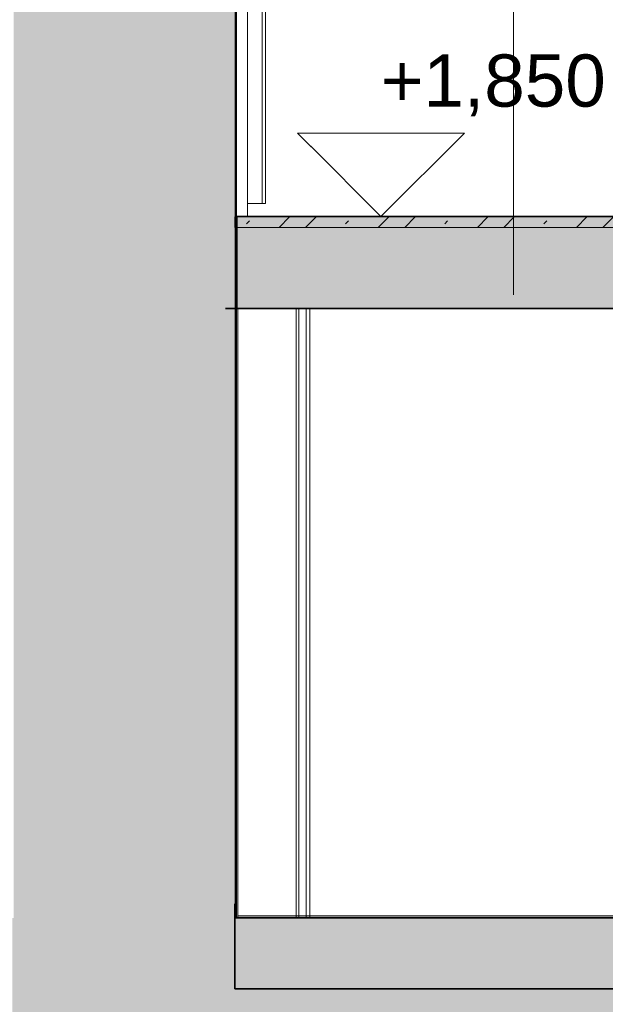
# Model space of a CAD drawing. Header units: millimetres. Extents: x -20699 to 32021, y -4298 to 11971.
# Tile 43 of 74: x -9425 to -8021, y -37 to 2322. Entities that reach past the tile are written whole.
import ezdxf

# ---------------------------------------------------------------- set-up
doc = ezdxf.new("R2010")
doc.units = ezdxf.units.MM
doc.header["$MEASUREMENT"] = 0
doc.linetypes.add('Wipeout_Contour', pattern=[1000, 0, -1000])
for name, color, linetype in [('A-A_1_3D prvky model', 7, 'Continuous'), ('A-A_1_Bourané_Konstrukce - střechy a skořepiny', 7, 'Continuous'), ('A-A_1_Bourané_Výplně – Řezové', 7, 'Continuous'), ('A-A_1_Konstrukce - nosné', 7, 'Continuous'), ('A-A_1_Konstrukce - střechy a skořepiny', 7, 'Continuous'), ('A-A_1_Kóty - SP', 7, 'Continuous'), ('A-A_1_Popis', 7, 'Continuous'), ('A-A_1_TZB - VZT', 7, 'Continuous'), ('A-A_1_Výplně - Povrchové', 7, 'Continuous'), ('A-A_1_Výplně – Řezové', 7, 'Continuous')]:
    doc.layers.add(name, color=color, linetype=linetype)
doc.styles.add('GENEROVANÝ_STYL_2', font='txt')

# ---------------------------------------------------------------- blocks, each defined once
blk = doc.blocks.new('*X4', base_point=(-21954.7, -8431.5))
at = {"layer": 'A-A_1_Bourané_Výplně – Řezové', "color": 7, "linetype": 'Continuous', "lineweight": 13}
for p, q in [((-8881.3, 1832.9), (-8874.3, 1839.9)), ((-8803, 1824.1), (-8778, 1849.1)), ((-8739.7, 1824.1), (-8714.7, 1849.1)), ((-8643.8, 1832.9), (-8636.8, 1839.9)), ((-8565.5, 1824.1), (-8540.5, 1849.1)), ((-8502.2, 1824.1), (-8477.2, 1849.1)), ((-8406.3, 1832.9), (-8399.3, 1839.9)), ((-8328, 1824.1), (-8303, 1849.1)), ((-8264.7, 1824.1), (-8239.7, 1849.1)), ((-8168.8, 1832.9), (-8161.8, 1839.9)), ((-8090.5, 1824.1), (-8065.5, 1849.1)), ((-8027.2, 1824.1), (-8002.2, 1849.1)), ((-7931.3, 1832.9), (-7924.3, 1839.9)), ((-7853, 1824.1), (-7828, 1849.1)), ((-7789.7, 1824.1), (-7764.7, 1849.1)), ((-7693.8, 1832.9), (-7686.8, 1839.9))]:
    blk.add_line(p, q, dxfattribs=at)

msp = doc.modelspace()

# ---------------------------------------------------------------- linework, layer by layer
at = {"layer": 'A-A_1_Bourané_Konstrukce - střechy a skořepiny', "color": 42, "linetype": 'Continuous', "lineweight": 35, "true_color": 0xe4ad2c}
msp.add_line((-1016.6, 0), (-8909.2, 0), dxfattribs=at)

# ---------------------------------------------------------------- wipeouts: each hides what was drawn before it
at = {"color": 254, "linetype": 'Wipeout_Contour', "lineweight": 0, "ltscale": 132911.9705}
msp.add_wipeout([(-8726.6, 1850), (-8017.1, 1850), (-7818.5, 1850), (-7818.5, 1853.3), (-7818.7, 2295.6), (-7831, 2295.6), (-7831, 2345.6), (-7818.7, 2345.6), (-7818.7, 2833.3), (-7816.5, 2832.9), (-7824.5, 2837.5), (-7814.7, 2854.9), (-7806, 2850), (-7806.9, 2839.8), (-7196.5, 3180), (-8726.6, 3180)], dxfattribs=at).dxf.layer = 'A-A_1_Výplně - Povrchové'
at = {"color": 254, "linetype": 'Wipeout_Contour', "lineweight": 0, "ltscale": 36262.540999}
msp.add_wipeout([(-8810.5, 2400), (-8810.5, 1850), (-8807.5, 1850), (-8807.5, 2400)], dxfattribs=at).dxf.layer = 'A-A_1_Výplně - Povrchové'
at = {"color": 254, "linetype": 'Wipeout_Contour', "lineweight": 0, "ltscale": 33394.916398}
msp.add_wipeout([(-7806.3, 1630), (-8729.7, 1630), (-8729.7, 170), (-7806.3, 170)], dxfattribs=at).dxf.layer = 'A-A_1_Výplně - Povrchové'
at = {"color": 254, "linetype": 'Wipeout_Contour', "lineweight": 0, "ltscale": 94392.803381}
msp.add_wipeout([(-9447.2, 426.4), (-9447.2, -1355), (-9262.7, -1355), (-9262.7, -1000), (-9441.3, -1000), (-9441.3, -230), (-9442.2, -230), (-9442.2, 170), (-9439.5, 170), (-9439.5, 427.4)], dxfattribs=at).dxf.layer = 'A-A_1_Výplně - Povrchové'

# ---------------------------------------------------------------- next in the draw order: linework, layer by layer
at = {"layer": 'A-A_1_Kóty - SP', "color": 7, "linetype": 'Continuous', "lineweight": 13}
for p, q in [((-8559.2, 1850), (-8759.2, 2050)), ((-8759.2, 2050), (-8359.2, 2050)), ((-8359.2, 2050), (-8559.2, 1850))]:
    msp.add_line(p, q, dxfattribs=at)
at = {"layer": 'A-A_1_Kóty - SP', "color": 7, "linetype": 'Continuous', "lineweight": 20}
msp.add_line((-8559.2, 1850), (-8409.2, 1850), dxfattribs=at)
at = {"layer": 'A-A_1_Popis', "color": 154, "linetype": 'Continuous', "lineweight": 13}
msp.add_line((-8241.1, 1662.6), (-8241.1, 2392.4), dxfattribs=at)

# ---------------------------------------------------------------- next in the draw order: texts
at = {"layer": 'A-A_1_Kóty - SP', "color": 7, "linetype": 'Continuous', "lineweight": 13, "insert": (-8559.2, 2090), "char_height": 125, "width": 528.001, "attachment_point": 7, "style": 'GENEROVANÝ_STYL_2'}
msp.add_mtext('\\A1;{\\pql;\\fArial|b0|i0|c0|p38;+1,850}', dxfattribs=at)

# ---------------------------------------------------------------- next in the draw order: wipeouts: each hides what was drawn before it
at = {"color": 254, "linetype": 'Wipeout_Contour', "lineweight": 0, "ltscale": 36401.888116}
msp.add_wipeout([(-8879.2, 2400), (-8879.2, 1850), (-8810.5, 1850), (-8810.5, 2400)], dxfattribs=at).dxf.layer = 'A-A_1_Výplně - Povrchové'
at = {"color": 254, "linetype": 'Wipeout_Contour', "lineweight": 0, "ltscale": 44497.034119}
msp.add_wipeout([(-8780.8, 1630), (-8902.2, 1630), (-8902.2, 170), (-8729.7, 170), (-8729.7, 1630)], dxfattribs=at).dxf.layer = 'A-A_1_Výplně - Povrchové'

# ---------------------------------------------------------------- next in the draw order: linework, layer by layer
at = {"layer": 'A-A_1_Bourané_Konstrukce - střechy a skořepiny', "color": 42, "linetype": 'Continuous', "lineweight": 13, "true_color": 0xe4ad2c}
for p, q in [((-8843.5, 3851.4), (-8843.5, 1881.4)), ((-8836, 1881.4), (-8836, 3480)), ((-8843.5, 1881.4), (-8836, 1881.4)), ((-8762.3, 1630), (-8762.3, 170)), ((-8756.2, 170), (-8756.2, 1630)), ((-8738.5, 1630), (-8738.5, 170))]:
    msp.add_line(p, q, dxfattribs=at)
at = {"layer": 'A-A_1_Konstrukce - nosné', "color": 251, "linetype": 'Continuous', "lineweight": 20, "true_color": 0x6a6a6a}
msp.add_line((-8729.7, 1630), (-8729.7, 170), dxfattribs=at)
at = {"layer": 'A-A_1_Kóty - SP', "color": 7, "linetype": 'Continuous', "lineweight": 20}
msp.add_line((-8559.2, 1850), (-8859.2, 1850), dxfattribs=at)

# ---------------------------------------------------------------- next in the draw order: wipeouts: each hides what was drawn before it
at = {"color": 254, "linetype": 'Wipeout_Contour', "lineweight": 0, "ltscale": 72967.579657}
msp.add_wipeout([(-8879.2, 3180), (-8907.2, 3180), (-8907.2, 170), (-8902.2, 170), (-8902.2, 1630), (-8904.4, 1630), (-8904.4, 1850), (-8879.2, 1850)], dxfattribs=at).dxf.layer = 'A-A_1_Výplně - Povrchové'

# ---------------------------------------------------------------- next in the draw order: hatches: boundary and pattern name
at = {"layer": 'A-A_1_Bourané_Výplně – Řezové', "linetype": 'Continuous', "lineweight": 0, "true_color": 0xf0f0ca}
for points in [[(-8907.2, 1822), (-7635.5, 1822), (-7635.5, 1847), (-8907.2, 1847)], [(-8909.2, 175.2), (-8909.2, -330), (-1011.5, -330), (-1011.5, 175.2)]]:
    msp.add_hatch(color=254, dxfattribs=at).paths.add_polyline_path(points)
at = {"layer": 'A-A_1_Bourané_Výplně – Řezové', "linetype": 'Continuous', "lineweight": 13}
msp.add_hatch(color=254, dxfattribs=at).paths.add_polyline_path([(-350.1, -230), (-350.1, 170), (-9442.2, 170), (-9442.2, -230)])
at = {"layer": 'A-A_1_Výplně – Řezové', "linetype": 'Continuous', "lineweight": 13}
for points in [[(-8907.2, -232), (-8907.2, 3180), (-9439.5, 3180), (-9439.5, -232)], [(-7805.9, 1630), (-7805.9, 1850), (-8904.4, 1850), (-8904.4, 1630)]]:
    msp.add_hatch(color=254, dxfattribs=at).paths.add_polyline_path(points)

# ---------------------------------------------------------------- next in the draw order: linework, layer by layer
at = {"layer": 'A-A_1_3D prvky model', "color": 7, "linetype": 'Continuous', "lineweight": 35}
for p, q in [((-8904.4, 1850), (-8904.4, 1630)), ((-7805.9, 1850), (-8904.4, 1850)), ((-7805.9, 1630), (-8904.4, 1630))]:
    msp.add_line(p, q, dxfattribs=at)
at = {"layer": 'A-A_1_Bourané_Konstrukce - střechy a skořepiny', "color": 42, "linetype": 'Continuous', "lineweight": 13, "true_color": 0xe4ad2c}
for p, q in [((-8877.7, 1881.4), (-8843.5, 1881.4)), ((-1010.6, 175.2), (-8902.2, 175.2))]:
    msp.add_line(p, q, dxfattribs=at)
at = {"layer": 'A-A_1_Bourané_Konstrukce - střechy a skořepiny', "color": 42, "linetype": 'Continuous', "lineweight": 13, "true_color": 0xe4ad2c, "flags": 128}
msp.add_lwpolyline([(-8909, 1824.1), (-8909, 1849.1), (-7635.5, 1849.1), (-7635.5, 1824.1)], close=True, dxfattribs=at)
at = {"layer": 'A-A_1_Konstrukce - nosné', "color": 7, "linetype": 'Continuous', "lineweight": 50}
msp.add_line((-8907.2, 3180), (-8907.2, 170), dxfattribs=at)
at = {"layer": 'A-A_1_Konstrukce - nosné', "color": 251, "linetype": 'Continuous', "lineweight": 20, "true_color": 0x6a6a6a}
for p, q in [((-8879.2, 1850), (-8879.2, 3180)), ((-8902.2, 170), (-8902.2, 1630))]:
    msp.add_line(p, q, dxfattribs=at)
at = {"layer": 'A-A_1_Konstrukce - nosné', "color": 7, "linetype": 'Continuous', "lineweight": 35}
msp.add_line((-7805.9, 170), (-8907.2, 170), dxfattribs=at)
at = {"layer": 'A-A_1_Konstrukce - střechy a skořepiny', "color": 7, "linetype": 'Continuous', "lineweight": 35}
msp.add_line((-8909.2, 0), (-8909.2, 203.5), dxfattribs=at)
at = {"layer": 'A-A_1_TZB - VZT', "color": 7, "linetype": 'Continuous', "lineweight": 35}
for p, q in [((-7805.6, 1850), (-8902.2, 1850)), ((-7805.7, 1630), (-8931.9, 1630))]:
    msp.add_line(p, q, dxfattribs=at)

# ---------------------------------------------------------------- next in the draw order: block references
at = {"layer": 'A-A_1_Konstrukce - střechy a skořepiny', "color": 9, "linetype": 'Continuous', "lineweight": 13}
msp.add_blockref('*X4', (-21954.7, -8431.5), dxfattribs=at)

doc.saveas('drawing.dxf')
